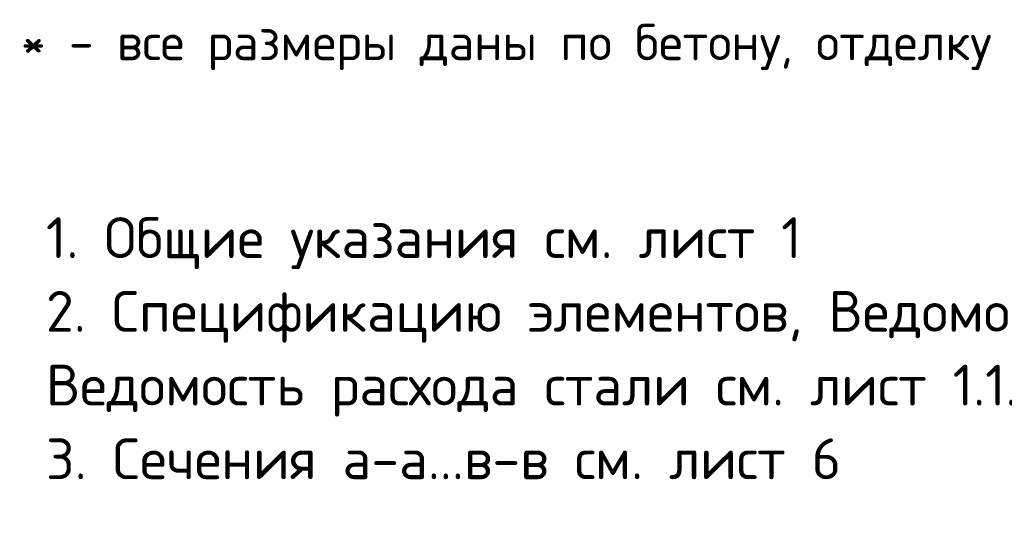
# Model space of a CAD drawing. Header units: millimetres. Extents: x 0 to 21000, y -5 to 14850.
# Tile 4 of 18: x 11410 to 14789, y 3060 to 4776. Entities that reach past the tile are written whole.
import ezdxf

# ---------------------------------------------------------------- set-up
doc = ezdxf.new("R2010")
doc.units = ezdxf.units.MM
doc.layers.add('Standard', color=7, linetype='Continuous', lineweight=25)
doc.styles.add('ISOCPEUR', font='txt')

msp = doc.modelspace()

# ---------------------------------------------------------------- texts
at = {"layer": 'Standard', "color": 7, "linetype": 'Continuous', "lineweight": 25, "transparency": 33554687, "insert": (13682.6, 4761.5), "char_height": 125, "width": 4649.661, "attachment_point": 2, "style": 'ISOCPEUR'}
msp.add_mtext('\\A1;{\\fISOCPEUR|i0|b0;\\H125.000000;\\W1.000000;\\C7;* - все размеры даны по бетону, отделку см. альбом АР}\\P', dxfattribs=at)
at = {"layer": 'Standard', "color": 7, "linetype": 'Continuous', "lineweight": 13, "transparency": 33554687, "insert": (11500, 4097.3), "char_height": 140, "width": 5413.45, "attachment_point": 1, "line_spacing_factor": 1.084337}
msp.add_mtext('\\A1;{\\fISOCPEUR|i0|b0;\\H139.999998;\\W1.000000;\\C7;1. Общие указания см. лист 1}\\P{\\fISOCPEUR|i0|b0;\\H139.999998;\\W1.000000;\\C7;2. Спецификацию элементов, Ведомость деталей см. лист 5}\\P{\\fISOCPEUR|i0|b0;\\H139.999998;\\W1.000000;\\C7;Ведомость расхода стали см. лист 1.1.}\\P{\\fISOCPEUR|i0|b0;\\H139.999998;\\W1.000000;\\C7;3. Сечения а-а...в-в см. лист 6}\\P', dxfattribs=at)

doc.saveas('drawing.dxf')
